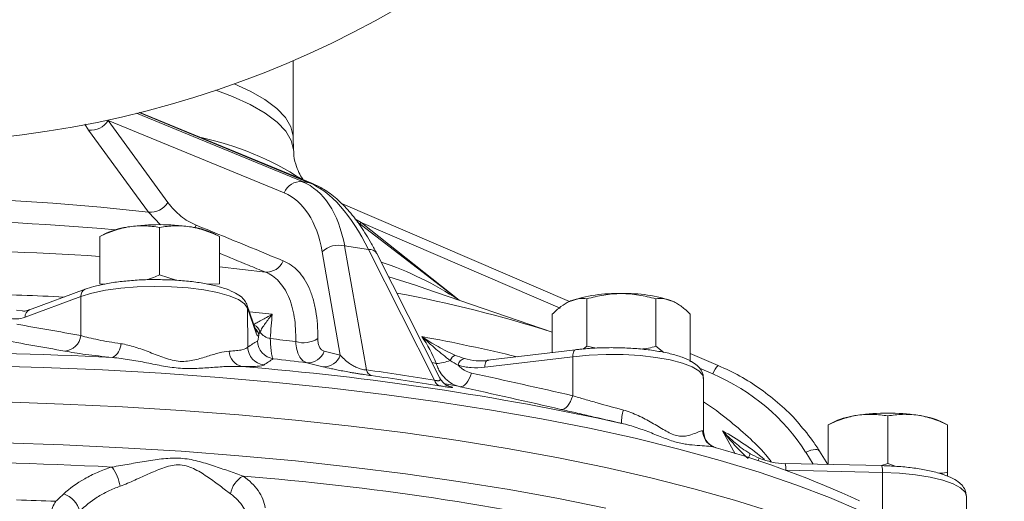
# Model space of a CAD drawing. Header units: millimetres. Extents: x 59 to 301, y -185 to 555.
# Tile 7 of 10: x 194 to 301, y 80 to 133. Entities that reach past the tile are written whole.
import ezdxf

# ---------------------------------------------------------------- set-up
doc = ezdxf.new("R2010")
doc.units = ezdxf.units.MM

msp = doc.modelspace()

# ---------------------------------------------------------------- linework, layer by layer
at = {"color": 7, "linetype": 'Continuous', "lineweight": 15}
for p, q in [((223.87, 119.95), (223.87, 128.31)), ((225.98, 114.93), (207.19, 122.66)), ((203.75, 121.79), (210.25, 112.88)), ((222.88, 113.91), (203.75, 121.79)), ((223.92, 118.51), (223.87, 120.01)), ((225.63, 115.02), (224.87, 115.14)), ((253.91, 102.11), (229.07, 112.79)), ((241.91, 102.26), (230.84, 110.77)), ((203.6, 109.56), (202.85, 109.19)), ((209.35, 105.01), (209.35, 110.16)), ((215.85, 109.19), (215.11, 109.56)), ((202.85, 104.03), (202.85, 109.19)), ((202.85, 109.19), (202.85, 109.19)), ((215.85, 104.03), (215.85, 109.19)), ((215.85, 109.19), (215.85, 109.15)), ((228.99, 96.26), (227.03, 107.52)), ((229.47, 108.16), (231.83, 94.67)), ((232.05, 107.77), (229.47, 108.16)), ((239.25, 93.56), (232.05, 107.77)), ((239.79, 93.86), (232.96, 107.32)), ((211.13, 104.41), (209.35, 105.01)), ((203.38, 104), (202.85, 104.03)), ((215.85, 104.03), (214.51, 104)), ((201.25, 103.43), (195.2, 101.2)), ((252.06, 98.78), (238.3, 103.5)), ((200.78, 102.65), (194.72, 100.41)), ((200.78, 102.65), (200.78, 98.4)), ((253.81, 102.06), (253.93, 102.12)), ((255.81, 97.24), (255.81, 102.4)), ((263.32, 97.24), (263.32, 102.4)), ((265.19, 102.12), (265.32, 102.06)), ((219.8, 98.96), (218.88, 101.68)), ((218.92, 101.39), (218.93, 97.14)), ((219.84, 98.66), (218.92, 101.39)), ((252.06, 96.56), (252.06, 100.72)), ((267.07, 95.56), (267.07, 100.72)), ((227.25, 96.7), (228.99, 96.26)), ((254.58, 96.86), (245.01, 95.71)), ((255.81, 97.24), (255.41, 96.94)), ((256.88, 97.05), (255.81, 97.24)), ((264.19, 96.57), (263.32, 97.24)), ((270.11, 95.15), (267.07, 96.45)), ((227.11, 95.01), (225.37, 95.45)), ((254.28, 96.1), (244.71, 94.95)), ((254.28, 96.1), (254.28, 91.86)), ((268.5, 88.08), (268.5, 93.76)), ((282.79, 89.06), (282.05, 88.7)), ((288.55, 84.51), (288.55, 89.66)), ((295.05, 88.7), (294.31, 89.06)), ((282.05, 84.39), (282.05, 88.69)), ((282.05, 88.65), (282.05, 88.69)), ((295.05, 83.54), (295.05, 88.69)), ((295.05, 88.69), (295.05, 88.65)), ((282.03, 84.39), (281.11, 85.85)), ((287.91, 84.26), (277.39, 84.5)), ((287.97, 83.52), (277.46, 83.75)), ((288.55, 84.51), (287.87, 84.29)), ((289.45, 84.18), (288.55, 84.51)), ((295.05, 83.1), (295.05, 83.54)), ((287.97, 83.52), (287.97, 79.27)), ((297.1, 73.51), (297.1, 80.94))]:
    msp.add_line(p, q, dxfattribs=at)
at = {"color": 8, "linetype": 'Continuous', "lineweight": 15}
for p, q in [((206.82, 122.57), (224.87, 115.14)), ((225.63, 115.02), (207.12, 122.64)), ((201.62, 120.73), (201.2, 121.38)), ((209.44, 110.43), (208.12, 111.82)), ((213.32, 110.41), (213.18, 110.14)), ((230.59, 111.08), (231.25, 110.69)), ((231.25, 110.69), (231.11, 110.56)), ((231.25, 110.69), (241.92, 102.26)), ((252.93, 101.37), (231.25, 110.69)), ((215.85, 105.89), (220.85, 105.3)), ((193.77, 101.15), (194.41, 101.12)), ((219.11, 101), (221.6, 100.72)), ((269.51, 94.24), (268.05, 94.87)), ((268.42, 88.06), (268.44, 88.08)), ((271.94, 85.53), (270.57, 88.04)), ((269.61, 86.32), (269.85, 86.2)), ((280.43, 84.43), (279.62, 85.72))]:
    msp.add_line(p, q, dxfattribs=at)
at = {"color": 7, "linetype": 'Continuous', "lineweight": 15, "flags": 128}
for points in [[(217.46, 125.78), (219.18, 124.98), (220.8, 124.06), (222.08, 123.09), (223.03, 122.1), (223.62, 121.1), (223.86, 120.08), (223.87, 120.01)], [(208.12, 111.82), (206.84, 113.58), (201.62, 120.73)], [(218.92, 101.39), (218.59, 101.86), (217.91, 102.32), (216.92, 102.73), (215.65, 103.09), (214.14, 103.38), (212.45, 103.59), (210.64, 103.71), (208.77, 103.75), (206.9, 103.69), (205.11, 103.55), (203.46, 103.32), (201.99, 103.02), (200.78, 102.65)], [(218.88, 101.68), (218.91, 101.57), (218.92, 101.39)], [(219.8, 98.96), (219.83, 98.85), (219.84, 98.66)], [(243.28, 94.33), (243.17, 94.01), (243.03, 93.7), (242.88, 93.44), (242.72, 93.21), (242.54, 93.03), (242.37, 92.91), (242.19, 92.85), (242.02, 92.84)], [(192.36, 91.18), (198.86, 90.96), (205.31, 90.66), (211.68, 90.26), (217.97, 89.78), (224.14, 89.21), (230.18, 88.55), (236.08, 87.81), (241.81, 86.99), (247.36, 86.09), (252.72, 85.11), (257.87, 84.06), (262.78, 82.94), (267.46, 81.75), (271.88, 80.5), (276.03, 79.19)], [(254.28, 91.86), (254.16, 91.53), (254.03, 91.22), (253.87, 90.96), (253.7, 90.73), (253.53, 90.55), (253.35, 90.43), (253.17, 90.37), (253, 90.38)], [(277.37, 84.46), (277.39, 84.49), (277.39, 84.5)]]:
    msp.add_lwpolyline(points, dxfattribs=at)
at = {"color": 8, "linetype": 'Continuous', "lineweight": 15, "flags": 128}
for points in [[(215.45, 125.08), (217.26, 124.39), (219.2, 123.51), (220.83, 122.57), (222.12, 121.61), (223.07, 120.62), (223.67, 119.61), (223.92, 118.59), (223.92, 118.51)], [(225.98, 114.93), (225.91, 114.95), (225.63, 115.02)], [(238.3, 103.5), (237.18, 103.88), (234.26, 104.77)], [(254.58, 96.86), (254.54, 96.85), (254.47, 96.8), (254.4, 96.72), (254.35, 96.6), (254.31, 96.46), (254.29, 96.29), (254.28, 96.1)], [(238.98, 95.46), (239.13, 95.43), (239.44, 95.37)], [(245.01, 95.71), (244.97, 95.7), (244.9, 95.65), (244.83, 95.56), (244.78, 95.45), (244.74, 95.3), (244.72, 95.13), (244.71, 94.95)], [(268.5, 93.76), (268.42, 94.09), (268, 94.56), (267.26, 95.01), (266.2, 95.41), (264.88, 95.75), (263.32, 96.03), (261.6, 96.22), (259.77, 96.33), (257.9, 96.34), (256.05, 96.27), (254.28, 96.1)], [(190.18, 95.12), (196.68, 94.94), (203.14, 94.66), (209.53, 94.3), (215.84, 93.85), (222.04, 93.31), (228.13, 92.68), (234.07, 91.97), (239.85, 91.17), (245.46, 90.3), (250.88, 89.35), (256.09, 88.32), (261.07, 87.23), (265.83, 86.06)], [(192.36, 86.73), (198.86, 86.52), (205.31, 86.21), (211.68, 85.82), (217.97, 85.34), (224.14, 84.77), (230.18, 84.11), (236.08, 83.37), (241.81, 82.55), (247.36, 81.65), (252.72, 80.67), (257.87, 79.62)], [(265.83, 86.06), (270.33, 84.83), (274.57, 83.54), (278.53, 82.19), (282.2, 80.79), (285.57, 79.34), (288.64, 77.84), (291.39, 76.3), (293.81, 74.73), (295.9, 73.13), (297.65, 71.49), (299.06, 69.84), (300.12, 68.17), (300.83, 66.48), (301.18, 64.79), (301.22, 64.24)], [(281.11, 85.85), (281.1, 85.87), (281, 85.96), (280.86, 86), (280.67, 86.02), (280.44, 85.99), (280.19, 85.94), (279.91, 85.84), (279.62, 85.72)], [(297.1, 80.94), (296.96, 81.37), (296.47, 81.84), (295.66, 82.28), (294.54, 82.67), (293.16, 83), (291.57, 83.25), (289.82, 83.43), (287.97, 83.52)]]:
    msp.add_lwpolyline(points, dxfattribs=at)
at = {"color": 7, "linetype": 'Continuous', "lineweight": 15}
msp.add_circle((180.37, 229.34), 110, dxfattribs=at)
for centre, radius, start, end in [((201.83, 122.99), 2.27, 264.8491, 328.0387), ((224.69, 113.2), 1.94, 84.7231, 158.5343), ((180.37, -126.04), 239.47, 83.3441, 96.6559), ((208.33, 114.08), 2.27, 264.8942, 328.036), ((209.35, 87.18), 23.28, 81.9753, 98.0247), ((207.12, 101.5), 8.8, 96.6014, 113.5802), ((211.69, 101.85), 8.44, 66.0538, 83.7646), ((228.82, 105.61), 2.62, 75.682, 133.2656), ((220.97, 107.25), 1.95, 266.311, 338.4353), ((258.99, 87.53), 15.44, 87.876, 109.1216), ((260.14, 87.53), 15.44, 70.8784, 92.124), ((221.74, 99.85), 1.82, 215.5542, 258.4818), ((198.87, 98.62), 1.92, 274.7352, 353.3574), ((203.38, 97.54), 1.75, 298.7598, 359.3557), ((221.99, 97.87), 2.01, 181.5289, 261.8143), ((187.39, -196.24), 296.27, 82.8732, 83.4117), ((224.98, 100.59), 2.97, 253.6998, 301.9923), ((180.37, -360.19), 456.82, 87.0073, 92.9927), ((218.72, 96.8), 1.82, 182.9517, 255.9201), ((220.93, 97.2), 2.01, 181.5793, 262.7122), ((225.48, 97.31), 1.87, 266.4377, 340.9367), ((187.35, -209.46), 307.27, 82.8932, 83.5816), ((227.23, 96.87), 1.87, 266.3757, 340.9386), ((239.31, 99.57), 4.2, 271.7776, 293.0006), ((241.99, 95.29), 1.12, 117.1585, 158.3352), ((242.72, 95.03), 0.908, 104.4269, 170.6255), ((193.8, -210.15), 306.16, 77.5899, 85.4126), ((232.7, 94.89), 0.899, 194.1912, 248.8429), ((240.07, 93.72), 0.836, 191.1642, 247.6036), ((199.93, -126.99), 223.83, 79.16, 79.5816), ((264.32, 88.95), 4.73, 163.4119, 181.0092), ((288.55, 66.69), 23.28, 81.9753, 98.0247), ((286.31, 81), 8.8, 96.6014, 113.5802), ((290.88, 81.35), 8.44, 66.0538, 83.7646), ((242.23, -12.51), 102.51, 65.0604, 74.3494), ((180.37, -372.67), 457.4, 87.0194, 92.9806), ((200.11, 81.12), 5.03, 10.3957, 36.5133), ((219.7, 80.76), 2.68, 118.4239, 170.7232), ((193.82, -222.44), 306.55, 77.6058, 85.3966), ((180.64, -344.88), 425.62, 87.6562, 88.2296), ((198, 78.6), 2.75, 14.5012, 70.6403)]:
    msp.add_arc(centre, radius, start, end, dxfattribs=at)
at = {"color": 8, "linetype": 'Continuous', "lineweight": 15}
for centre, radius, start, end in [((207.14, 88.12), 32.5, 57.1579, 78.0757), ((180.37, -159.71), 270.7, 84.8801, 95.1199), ((180.36, -239.67), 347.41, 86.2878, 93.5442), ((232.12, 106.77), 1.01, 33.4699, 94.3189), ((222.29, 72.87), 35.33, 56.3328, 71.6117), ((180.65, -268.47), 371.51, 87.1758, 88.5951), ((201.58, 102.7), 0.802, 114.0916, 184.072), ((208.81, -37.17), 142.65, 72.3526, 79.364), ((195.52, 100.46), 0.802, 114.1177, 184.0706), ((219.24, 98.55), 1.05, 13.0709, 70.2093), ((219.12, 98.39), 1, 1.9635, 53.4205), ((204.28, -85.79), 187.12, 76.4185, 79.6589), ((271.73, 93.44), 2.36, 133.5628, 160.1215), ((270.39, 88.11), 1.98, 181.3214, 244.0254), ((256.31, 62.14), 29.57, 50.4312, 61.1684), ((272.66, 85.62), 0.879, 325.7867, 357.7266), ((276.77, 83.9), 2.5, 151.9251, 159.1771), ((275.2, 83.93), 2.26, 355.4999, 14.4442), ((285.72, 83.69), 2.26, 355.4999, 14.4442)]:
    msp.add_arc(centre, radius, start, end, dxfattribs=at)
at = {"color": 7, "linetype": 'Continuous', "lineweight": 15}
for centre, major_axis, ratio, start_param, end_param in [((215.24, 92.48), (9.71, 22.62), 0.481534, 5.661948, 6.290267), ((225.5, 90.95), (-2.34, 24.47), 0.437613, 5.42764, 6.055959), ((213.66, 93.2), (9.4, 20.63), 0.479072, 5.672525, 6.300844), ((260.56, 76.24), (21.81, -3.17), 0.903526, 0.654217, 1.282535)]:
    msp.add_ellipse(centre, major_axis=major_axis, ratio=ratio, start_param=start_param, end_param=end_param, dxfattribs=at)
for points, knots in [([(224.97, 115.34), (224.93, 115.39), (224.82, 115.53), (224.48, 116.09), (224.13, 117.03), (223.91, 117.92), (223.94, 118.42), (223.94, 118.5)], [0, 0, 0, 0, 0.1370855, 0.3987876, 0.6660023, 0.9474824, 1, 1, 1, 1]), ([(232.96, 107.32), (232.78, 107.68), (232.23, 108.73), (231.25, 110.3), (229.99, 111.94), (228.63, 113.3), (227.29, 114.31), (226.38, 114.74), (225.98, 114.93)], [0, 0, 0, 0, 0.0982337, 0.2865502, 0.4756266, 0.6654893, 0.8544958, 1, 1, 1, 1]), ([(209.35, 110.16), (208.83, 110.25), (208.28, 110.32), (207.2, 110.35), (206.65, 110.32), (206.1, 110.24)], [0, 0, 0, 0, 0.5, 0.5, 1, 1, 1, 1]), ([(209.35, 110.16), (209.89, 110.25), (210.42, 110.32), (211.5, 110.35), (212.05, 110.32), (212.6, 110.24)], [0, 0, 0, 0, 0.5, 0.5, 1, 1, 1, 1]), ([(206.1, 110.24), (205.55, 110.16), (205, 110.02), (203.91, 109.66), (203.38, 109.44), (202.85, 109.19)], [0, 0, 0, 0, 0.5, 0.5, 1, 1, 1, 1]), ([(212.6, 110.24), (212.88, 110.2), (213.16, 110.14), (213.71, 110.01), (213.98, 109.93), (214.79, 109.66), (215.32, 109.44), (215.85, 109.19)], [0, 0, 0, 0, 0.25, 0.25, 0.5, 0.5, 1, 1, 1, 1]), ([(222.79, 106.53), (223.09, 106.41), (223.38, 106.25), (223.92, 105.87), (224.18, 105.65), (224.89, 104.9), (225.29, 104.28), (225.69, 103.37), (225.77, 103.18), (225.91, 102.79), (225.97, 102.59), (226.16, 101.96), (226.26, 101.52), (226.49, 100.15), (226.57, 99.15), (226.55, 98.07)], [0, 0, 0, 0, 0.125, 0.125, 0.25, 0.25, 0.5, 0.5, 0.5625, 0.5625, 0.625, 0.625, 0.75, 0.75, 1, 1, 1, 1]), ([(209.35, 105.01), (209.13, 104.9), (208.64, 104.66), (208.12, 104.53), (207.84, 104.46)], [0, 0, 0, 0, 0.452078, 1, 1, 1, 1]), ([(224.15, 97.74), (224.17, 98.7), (224.12, 99.59), (223.93, 100.82), (223.84, 101.21), (223.64, 101.96), (223.51, 102.31), (223.09, 103.28), (222.74, 103.84), (222.1, 104.51), (221.87, 104.71), (221.38, 105.05), (221.12, 105.19), (220.85, 105.3)], [0, 0, 0, 0, 0.25, 0.25, 0.375, 0.375, 0.5, 0.5, 0.75, 0.75, 0.875, 0.875, 1, 1, 1, 1]), ([(209.2, 104.48), (208.93, 104.48), (208.1, 104.5), (206.69, 104.43), (205.03, 104.28), (203.51, 104.05), (202.23, 103.76), (201.55, 103.54), (201.25, 103.43)], [0, 0, 0, 0, 0.085552, 0.274965, 0.464677, 0.655236, 0.847514, 1, 1, 1, 1]), ([(218.88, 101.68), (218.8, 101.86), (218.62, 102.25), (218.12, 102.72), (217.38, 103.17), (216.33, 103.58), (215, 103.93), (213.5, 104.2), (211.87, 104.38), (210.41, 104.48), (209.51, 104.48), (209.2, 104.48)], [0, 0, 0, 0, 0.073199, 0.166725, 0.279999, 0.416049, 0.549336, 0.678328, 0.805237, 0.93116, 1, 1, 1, 1]), ([(259.56, 102.96), (258.93, 102.96), (258.28, 102.91), (257.03, 102.71), (256.42, 102.57), (255.81, 102.4)], [0, 0, 0, 0, 0.5, 0.5, 1, 1, 1, 1]), ([(263.32, 102.4), (262.7, 102.57), (262.08, 102.71), (260.83, 102.91), (260.2, 102.96), (259.56, 102.96)], [0, 0, 0, 0, 0.5, 0.5, 1, 1, 1, 1]), ([(252.06, 100.72), (252.36, 101.03), (252.67, 101.31), (253.3, 101.78), (253.61, 101.98), (253.93, 102.12)], [0, 0, 0, 0, 0.5, 0.5, 1, 1, 1, 1]), ([(253.93, 102.12), (254.09, 102.19), (254.25, 102.25), (254.57, 102.34), (254.73, 102.37), (255.2, 102.44), (255.5, 102.43), (255.81, 102.4)], [0, 0, 0, 0, 0.25, 0.25, 0.5, 0.5, 1, 1, 1, 1]), ([(263.32, 102.4), (263.62, 102.43), (263.93, 102.44), (264.56, 102.35), (264.87, 102.26), (265.19, 102.12)], [0, 0, 0, 0, 0.5, 0.5, 1, 1, 1, 1]), ([(265.19, 102.12), (265.35, 102.05), (265.51, 101.96), (265.83, 101.77), (265.99, 101.66), (266.45, 101.3), (266.76, 101.03), (267.07, 100.72)], [0, 0, 0, 0, 0.25, 0.25, 0.5, 0.5, 1, 1, 1, 1]), ([(195.2, 101.22), (195.02, 101.15), (194.73, 101.04), (194.5, 101.07), (194.41, 101.09)], [0, 0, 0, 0, 0.644515, 1, 1, 1, 1]), ([(219.53, 99.56), (219.64, 99.63), (219.78, 99.71), (220.08, 99.88), (220.25, 99.97), (220.78, 100.27), (221.18, 100.48), (221.6, 100.72)], [0, 0, 0, 0, 0.25, 0.25, 0.5, 0.5, 1, 1, 1, 1]), ([(220.27, 98.79), (220.33, 98.93), (220.42, 99.08), (220.61, 99.39), (220.72, 99.55), (221.07, 100.04), (221.33, 100.38), (221.6, 100.72)], [0, 0, 0, 0, 0.25, 0.25, 0.5, 0.5, 1, 1, 1, 1]), ([(194.72, 100.41), (194.41, 100.29), (194.1, 100.23), (193.49, 100.19), (193.19, 100.23), (192.9, 100.31)], [0, 0, 0, 0, 0.5, 0.5, 1, 1, 1, 1]), ([(219.81, 98.93), (219.81, 98.93), (219.82, 98.91), (219.8, 98.96), (219.79, 99)], [0, 0, 0, 0, 0.199645, 1, 1, 1, 1]), ([(220.12, 98.42), (220.08, 98.36), (220.03, 98.35), (219.94, 98.43), (219.89, 98.52), (219.84, 98.66)], [0, 0, 0, 0, 0.5, 0.5, 1, 1, 1, 1]), ([(200.78, 98.4), (201.04, 98.32), (201.34, 98.24), (201.97, 98.09), (202.32, 98.01), (203.42, 97.79), (204.23, 97.65), (205.12, 97.52)], [0, 0, 0, 0, 0.25, 0.25, 0.5, 0.5, 1, 1, 1, 1]), ([(205.12, 97.52), (205.64, 97.44), (206.17, 97.31), (206.96, 97.06), (207.22, 96.97), (207.75, 96.78), (208.02, 96.68), (208.81, 96.38), (209.34, 96.16), (210.17, 95.88), (210.45, 95.8), (211, 95.67), (211.28, 95.62), (211.85, 95.58), (212.13, 95.59), (212.66, 95.65), (212.91, 95.7), (213.66, 95.87), (214.12, 96.01), (215, 96.29), (215.42, 96.42), (216.2, 96.62), (216.57, 96.69), (216.91, 96.7)], [0, 0, 0, 0, 0.125, 0.125, 0.1875, 0.1875, 0.25, 0.25, 0.375, 0.375, 0.4375, 0.4375, 0.5, 0.5, 0.5625, 0.5625, 0.625, 0.625, 0.75, 0.75, 0.875, 0.875, 1, 1, 1, 1]), ([(219.98, 97.81), (220.01, 97.83), (220.04, 97.89), (220.08, 98.09), (220.1, 98.23), (220.12, 98.42)], [0, 0, 0, 0, 0.5, 0.5, 1, 1, 1, 1]), ([(221.38, 98.07), (221.4, 97.75), (221.41, 97.46), (221.46, 96.95), (221.48, 96.72), (221.52, 96.44), (221.54, 96.35), (221.57, 96.21), (221.58, 96.14), (221.63, 95.98), (221.67, 95.91), (221.7, 95.88)], [0, 0, 0, 0, 0.25, 0.25, 0.5, 0.5, 0.625, 0.625, 0.75, 0.75, 1, 1, 1, 1]), ([(225.37, 95.45), (225.2, 95.49), (225.04, 95.57), (224.76, 95.82), (224.63, 95.99), (224.42, 96.38), (224.34, 96.61), (224.21, 97.13), (224.17, 97.42), (224.15, 97.74)], [0, 0, 0, 0, 0.25, 0.25, 0.5, 0.5, 0.75, 0.75, 1, 1, 1, 1]), ([(226.55, 98.07), (226.55, 97.88), (226.57, 97.71), (226.63, 97.4), (226.67, 97.26), (226.79, 97.02), (226.86, 96.93), (227.04, 96.78), (227.14, 96.73), (227.25, 96.7)], [0, 0, 0, 0, 0.25, 0.25, 0.5, 0.5, 0.75, 0.75, 1, 1, 1, 1]), ([(241.47, 96.28), (241.16, 96.42), (240.86, 96.56), (240.24, 96.87), (239.94, 97.03), (239.03, 97.54), (238.44, 97.9), (237.87, 98.29)], [0, 0, 0, 0, 0.25, 0.25, 0.5, 0.5, 1, 1, 1, 1]), ([(240.95, 95.7), (240.68, 95.89), (240.43, 96.09), (239.91, 96.51), (239.65, 96.72), (238.88, 97.38), (238.37, 97.83), (237.87, 98.29)], [0, 0, 0, 0, 0.25, 0.25, 0.5, 0.5, 1, 1, 1, 1]), ([(204.22, 96.01), (203.15, 96.12), (202.19, 96.24), (200.87, 96.41), (200.46, 96.47), (199.7, 96.59), (199.35, 96.65), (199.03, 96.71)], [0, 0, 0, 0, 0.5, 0.5, 0.75, 0.75, 1, 1, 1, 1]), ([(216.91, 96.7), (217.2, 96.72), (217.47, 96.74), (217.93, 96.79), (218.13, 96.82), (218.64, 96.93), (218.84, 97.03), (218.93, 97.14)], [0, 0, 0, 0, 0.25, 0.25, 0.5, 0.5, 1, 1, 1, 1]), ([(268.46, 93.72), (268.47, 93.81), (268.51, 94.13), (268.27, 94.66), (267.82, 95.18), (267.15, 95.64), (266.2, 96.07), (264.94, 96.44), (263.48, 96.73), (261.88, 96.94), (260.19, 97.06), (258.45, 97.1), (256.71, 97.06), (255.43, 96.96), (254.74, 96.88), (254.58, 96.86)], [0, 0, 0, 0, 0.024745, 0.088539, 0.152936, 0.229773, 0.325117, 0.422827, 0.516903, 0.60911, 0.70043, 0.791352, 0.88217, 0.973084, 1, 1, 1, 1]), ([(263.32, 97.24), (263.06, 97.17), (262.52, 97.01), (261.96, 96.96), (261.67, 96.94)], [0, 0, 0, 0, 0.480319, 1, 1, 1, 1]), ([(218.28, 95.03), (217.78, 95.06), (217.27, 95.06), (216.21, 95.02), (215.67, 94.98), (214.55, 94.9), (213.98, 94.86), (213.11, 94.82), (212.81, 94.81), (212.21, 94.82), (211.91, 94.83), (211, 94.89), (210.39, 94.98), (209.16, 95.19), (208.55, 95.32), (207.32, 95.56), (206.7, 95.68), (205.46, 95.88), (204.84, 95.96), (204.22, 96.01)], [0, 0, 0, 0, 0.125, 0.125, 0.25, 0.25, 0.375, 0.375, 0.4375, 0.4375, 0.5, 0.5, 0.625, 0.625, 0.75, 0.75, 0.875, 0.875, 1, 1, 1, 1]), ([(228.99, 96.26), (229.12, 96.12), (229.27, 95.97), (229.61, 95.67), (229.79, 95.52), (230.12, 95.29), (230.24, 95.22), (230.5, 95.07), (230.63, 94.99), (230.94, 94.86), (231.12, 94.79), (231.39, 94.72), (231.49, 94.7), (231.66, 94.67), (231.75, 94.67), (231.83, 94.67)], [0, 0, 0, 0, 0.25, 0.25, 0.5, 0.5, 0.625, 0.625, 0.75, 0.75, 0.875, 0.875, 0.9375, 0.9375, 1, 1, 1, 1]), ([(242.02, 92.84), (241.73, 92.91), (241.44, 93.02), (240.91, 93.3), (240.66, 93.49), (240.22, 93.92), (240.02, 94.16), (239.76, 94.58), (239.69, 94.73), (239.55, 95.04), (239.49, 95.2), (239.44, 95.37)], [0, 0, 0, 0, 0.25, 0.25, 0.5, 0.5, 0.75, 0.75, 0.875, 0.875, 1, 1, 1, 1]), ([(242.49, 95.91), (242.92, 95.79), (243.35, 95.71), (244.23, 95.63), (244.68, 95.63), (245.13, 95.68)], [0, 0, 0, 0, 0.5, 0.5, 1, 1, 1, 1]), ([(220.68, 95.2), (220.58, 95.14), (220.34, 95.09), (219.74, 95.05), (219.49, 95.04), (218.94, 95.03), (218.63, 95.03), (218.28, 95.03)], [0, 0, 0, 0, 0.5, 0.5, 0.75, 0.75, 1, 1, 1, 1]), ([(232.37, 94.05), (232.13, 94.08), (231.88, 94.12), (231.47, 94.18), (231.34, 94.2), (231.06, 94.24), (230.93, 94.26), (230.65, 94.31), (230.52, 94.33), (230.25, 94.37), (230.12, 94.4), (229.74, 94.46), (229.5, 94.51), (229.04, 94.59), (228.82, 94.64), (228.42, 94.72), (228.23, 94.76), (227.69, 94.87), (227.38, 94.95), (227.11, 95.01)], [0, 0, 0, 0, 0.125, 0.125, 0.1875, 0.1875, 0.25, 0.25, 0.3125, 0.3125, 0.375, 0.375, 0.5, 0.5, 0.625, 0.625, 0.75, 0.75, 1, 1, 1, 1]), ([(241.82, 95.18), (241.92, 95.07), (242.02, 94.97), (242.24, 94.79), (242.36, 94.71), (242.73, 94.5), (242.99, 94.39), (243.28, 94.33)], [0, 0, 0, 0, 0.25, 0.25, 0.5, 0.5, 1, 1, 1, 1]), ([(244.71, 94.95), (244.21, 94.89), (243.72, 94.88), (242.76, 94.96), (242.29, 95.04), (241.82, 95.18)], [0, 0, 0, 0, 0.5, 0.5, 1, 1, 1, 1]), ([(278.68, 89.06), (278.68, 89.06), (278.13, 89.74), (276.82, 90.94), (274.75, 92.61), (272.5, 94.03), (270.89, 94.78), (270.11, 95.15)], [0, 0, 0, 0, 0.000762, 0.253454, 0.505674, 0.757587, 1, 1, 1, 1]), ([(240.8, 92.91), (240.8, 92.91), (240.8, 92.91), (240.68, 92.95), (240.49, 93.06), (240.18, 93.29), (239.92, 93.57), (239.83, 93.8), (239.81, 93.85)], [0, 0, 0, 0, 0.182284, 0.308405, 0.432558, 0.632731, 0.919494, 1, 1, 1, 1]), ([(240.37, 93.03), (240.62, 92.97), (240.83, 92.91), (241.05, 92.84), (241.11, 92.82), (241.19, 92.79), (241.21, 92.78), (241.21, 92.76), (241.18, 92.75), (241.07, 92.76), (240.99, 92.76), (240.75, 92.79), (240.6, 92.81), (240.31, 92.86), (240.21, 92.87), (239.99, 92.91), (239.88, 92.93), (239.75, 92.95)], [0, 0, 0, 0, 0.25, 0.25, 0.375, 0.375, 0.5, 0.5, 0.625, 0.625, 0.75, 0.75, 0.875, 0.875, 0.9375, 0.9375, 1, 1, 1, 1]), ([(254.28, 91.86), (254.7, 91.73), (255.13, 91.6), (256.02, 91.35), (256.49, 91.21), (257.88, 90.82), (258.83, 90.56), (259.79, 90.3)], [0, 0, 0, 0, 0.25, 0.25, 0.5, 0.5, 1, 1, 1, 1]), ([(275.88, 84.71), (275.68, 84.96), (274.89, 85.94), (273.31, 87.47), (271.09, 89.36), (269.46, 90.59), (268.53, 91.17), (268.5, 91.19)], [0, 0, 0, 0, 0.093808, 0.36771, 0.663665, 0.987607, 1, 1, 1, 1]), ([(259.59, 88.86), (258.45, 89.13), (257.32, 89.39), (255.65, 89.77), (255.1, 89.9), (254.03, 90.14), (253.5, 90.26), (253, 90.38)], [0, 0, 0, 0, 0.5, 0.5, 0.75, 0.75, 1, 1, 1, 1]), ([(259.79, 90.3), (260.35, 90.14), (260.88, 89.94), (261.66, 89.58), (261.92, 89.46), (262.41, 89.19), (262.66, 89.06), (263.37, 88.65), (263.83, 88.36), (264.51, 87.98), (264.73, 87.86), (265.16, 87.66), (265.37, 87.58), (265.79, 87.48), (265.99, 87.45), (266.35, 87.45), (266.52, 87.47), (266.99, 87.55), (267.26, 87.65), (267.72, 87.83), (267.92, 87.91), (268.23, 88.04), (268.34, 88.07), (268.42, 88.06)], [0, 0, 0, 0, 0.125, 0.125, 0.1875, 0.1875, 0.25, 0.25, 0.375, 0.375, 0.4375, 0.4375, 0.5, 0.5, 0.5625, 0.5625, 0.625, 0.625, 0.75, 0.75, 0.875, 0.875, 1, 1, 1, 1]), ([(281.11, 85.85), (280.86, 86.25), (280.13, 87.37), (279.25, 88.4), (278.68, 89.06)], [0, 0, 0, 0, 0.355202, 1, 1, 1, 1]), ([(282.05, 88.69), (282.58, 88.94), (283.12, 89.17), (284.2, 89.52), (284.75, 89.66), (285.3, 89.74)], [0, 0, 0, 0, 0.5, 0.5, 1, 1, 1, 1]), ([(285.3, 89.74), (285.58, 89.78), (285.85, 89.81), (286.4, 89.84), (286.67, 89.84), (287.49, 89.82), (288.02, 89.76), (288.55, 89.66)], [0, 0, 0, 0, 0.25, 0.25, 0.5, 0.5, 1, 1, 1, 1]), ([(291.8, 89.74), (291.25, 89.82), (290.69, 89.85), (289.61, 89.82), (289.08, 89.76), (288.55, 89.66)], [0, 0, 0, 0, 0.5, 0.5, 1, 1, 1, 1]), ([(295.05, 88.69), (294.52, 88.94), (293.98, 89.17), (292.9, 89.52), (292.35, 89.66), (291.8, 89.74)], [0, 0, 0, 0, 0.5, 0.5, 1, 1, 1, 1]), ([(269.89, 86.2), (269.65, 86.28), (269.37, 86.33), (268.77, 86.4), (268.45, 86.42), (267.74, 86.47), (267.37, 86.49), (266.77, 86.56), (266.57, 86.59), (266.14, 86.66), (265.93, 86.71), (265.26, 86.88), (264.8, 87.04), (263.84, 87.41), (263.35, 87.61), (262.33, 88.01), (261.81, 88.2), (260.73, 88.56), (260.17, 88.73), (259.59, 88.86)], [0, 0, 0, 0, 0.125, 0.125, 0.25, 0.25, 0.375, 0.375, 0.4375, 0.4375, 0.5, 0.5, 0.625, 0.625, 0.75, 0.75, 0.875, 0.875, 1, 1, 1, 1]), ([(269.55, 86.32), (269.54, 86.32), (269.53, 86.33), (269.41, 86.39), (269.16, 86.57), (268.84, 86.9), (268.55, 87.43), (268.52, 87.87), (268.51, 88.09)], [0, 0, 0, 0, 0.0864114, 0.2536995, 0.3851173, 0.5532484, 0.7715068, 1, 1, 1, 1]), ([(273.35, 85.05), (273.09, 85.28), (272.84, 85.51), (272.36, 86), (272.12, 86.25), (271.43, 87), (270.99, 87.52), (270.57, 88.04)], [0, 0, 0, 0, 0.25, 0.25, 0.5, 0.5, 1, 1, 1, 1]), ([(273.54, 85.58), (273.25, 85.76), (272.97, 85.94), (272.43, 86.33), (272.18, 86.53), (271.44, 87.15), (270.99, 87.59), (270.57, 88.04)], [0, 0, 0, 0, 0.25, 0.25, 0.5, 0.5, 1, 1, 1, 1]), ([(269.8, 86.23), (269.78, 86.23), (269.71, 86.24), (269.62, 86.3), (269.54, 86.35)], [0, 0, 0, 0, 0.150384, 1, 1, 1, 1]), ([(204.15, 84.11), (204.78, 84.21), (205.41, 84.32), (206.66, 84.54), (207.29, 84.65), (208.54, 84.85), (209.16, 84.95), (210.09, 85.04), (210.4, 85.07), (211.02, 85.09), (211.33, 85.08), (212.25, 85.02), (212.86, 84.91), (214.05, 84.61), (214.63, 84.43), (215.76, 84.06), (216.31, 83.87), (217.39, 83.49), (217.91, 83.3), (218.42, 83.12)], [0, 0, 0, 0, 0.125, 0.125, 0.25, 0.25, 0.375, 0.375, 0.4375, 0.4375, 0.5, 0.5, 0.625, 0.625, 0.75, 0.75, 0.875, 0.875, 1, 1, 1, 1]), ([(274.57, 85.07), (275.02, 84.89), (275.48, 84.75), (276.41, 84.54), (276.89, 84.48), (277.37, 84.46)], [0, 0, 0, 0, 0.5, 0.5, 1, 1, 1, 1]), ([(198.91, 81.2), (199.56, 81.8), (200.32, 82.34), (201.64, 83.08), (202.11, 83.32), (203.1, 83.74), (203.61, 83.94), (204.15, 84.11)], [0, 0, 0, 0, 0.5, 0.5, 0.75, 0.75, 1, 1, 1, 1]), ([(217.05, 81.2), (216.7, 81.45), (216.32, 81.75), (215.52, 82.35), (215.1, 82.67), (214.2, 83.28), (213.73, 83.59), (212.97, 83.97), (212.71, 84.08), (212.16, 84.26), (211.88, 84.31), (211.31, 84.35), (211.01, 84.33), (210.44, 84.23), (210.16, 84.15), (209.34, 83.88), (208.8, 83.65), (207.72, 83.17), (207.18, 82.92), (206.12, 82.45), (205.59, 82.22), (205.06, 82.03)], [0, 0, 0, 0, 0.125, 0.125, 0.25, 0.25, 0.375, 0.375, 0.4375, 0.4375, 0.5, 0.5, 0.5625, 0.5625, 0.625, 0.625, 0.75, 0.75, 0.875, 0.875, 1, 1, 1, 1]), ([(297.06, 80.99), (297.05, 81.15), (297.05, 81.54), (296.7, 82.07), (296.18, 82.56), (295.4, 83), (294.31, 83.41), (292.95, 83.75), (291.42, 84.01), (289.81, 84.18), (288.61, 84.24), (287.99, 84.26), (287.91, 84.26)], [0, 0, 0, 0, 0.0576348, 0.1430639, 0.2354237, 0.3504037, 0.4851294, 0.6153167, 0.7416291, 0.8660891, 0.9829354, 1, 1, 1, 1]), ([(295.05, 83.54), (294.83, 83.49), (294.51, 83.43), (294.19, 83.44), (294.09, 83.44)], [0, 0, 0, 0, 0.710797, 1, 1, 1, 1]), ([(218.42, 83.12), (219.12, 82.65), (219.67, 82.12), (220.27, 81.25), (220.44, 80.94), (220.69, 80.32), (220.77, 80), (220.81, 79.68)], [0, 0, 0, 0, 0.5, 0.5, 0.75, 0.75, 1, 1, 1, 1]), ([(205.06, 82.03), (204.6, 81.86), (204.17, 81.68), (203.34, 81.28), (202.94, 81.06), (201.83, 80.36), (201.2, 79.85), (200.66, 79.29)], [0, 0, 0, 0, 0.25, 0.25, 0.5, 0.5, 1, 1, 1, 1]), ([(197.07, 76.82), (197.09, 77.17), (197.13, 77.52), (197.21, 78.03), (197.24, 78.2), (197.31, 78.53), (197.35, 78.69), (197.48, 79.15), (197.58, 79.44), (197.8, 79.96), (197.92, 80.19), (198.05, 80.38)], [0, 0, 0, 0, 0.25, 0.25, 0.375, 0.375, 0.5, 0.5, 0.75, 0.75, 1, 1, 1, 1]), ([(219.06, 78.02), (219.03, 78.32), (218.96, 78.61), (218.75, 79.18), (218.61, 79.47), (218.1, 80.27), (217.64, 80.76), (217.05, 81.2)], [0, 0, 0, 0, 0.25, 0.25, 0.5, 0.5, 1, 1, 1, 1])]:
    msp.add_open_spline(points, degree=3, knots=knots, dxfattribs=at)
for points in [[(210.25, 112.88), (210.67, 112.3), (211.61, 111.31), (212.72, 110.65), (213.32, 110.41)], [(213.32, 110.41), (216.48, 109.12), (219.63, 107.82), (222.79, 106.53)], [(221.6, 100.72), (221.51, 99.93), (221.44, 99.05), (221.38, 98.07)], [(193.82, 99.63), (196.14, 99.23), (198.46, 98.82), (200.78, 98.4)], [(220.27, 98.79), (220.19, 98.65), (220.15, 98.52), (220.12, 98.42)], [(199.03, 96.71), (196.72, 97.13), (194.41, 97.54), (192.1, 97.93)], [(218.93, 97.14), (219.28, 97.38), (219.63, 97.61), (219.98, 97.81)], [(239.44, 95.37), (239.03, 96.42), (238.5, 97.39), (237.87, 98.29)], [(221.7, 95.88), (221.36, 95.67), (221.02, 95.44), (220.68, 95.2)], [(241.82, 95.18), (241.53, 95.33), (241.24, 95.51), (240.95, 95.7)], [(241.47, 96.28), (241.82, 96.14), (242.16, 96.01), (242.49, 95.91)], [(231.83, 94.67), (234.29, 94.34), (236.76, 93.97), (239.25, 93.56)], [(243.28, 94.33), (246.95, 93.52), (250.61, 92.7), (254.28, 91.86)], [(239.75, 92.95), (237.28, 93.35), (234.82, 93.72), (232.37, 94.05)], [(253, 90.38), (249.34, 91.21), (245.69, 92.04), (242.02, 92.84)], [(273.54, 85.58), (273.87, 85.39), (274.21, 85.22), (274.57, 85.07)], [(198.05, 80.38), (198.34, 80.65), (198.63, 80.92), (198.91, 81.2)]]:
    msp.add_open_spline(points, degree=3, dxfattribs=at)
at = {"color": 8, "linetype": 'Continuous', "lineweight": 15}
for points, knots in [([(220.85, 105.3), (220.24, 105.55), (218.57, 106.23), (216.91, 106.91), (215.85, 107.35)], [0, 0, 0, 0, 0.365946, 1, 1, 1, 1]), ([(239.25, 93.56), (239.33, 93.54), (239.44, 93.51), (239.59, 93.49), (239.7, 93.49), (239.84, 93.53), (239.89, 93.64), (239.81, 93.78), (239.78, 93.84)], [0, 0, 0, 0, 0.132715, 0.173517, 0.320883, 0.404779, 0.73354, 1, 1, 1, 1])]:
    msp.add_open_spline(points, degree=3, knots=knots, dxfattribs=at)

doc.saveas('drawing.dxf')
